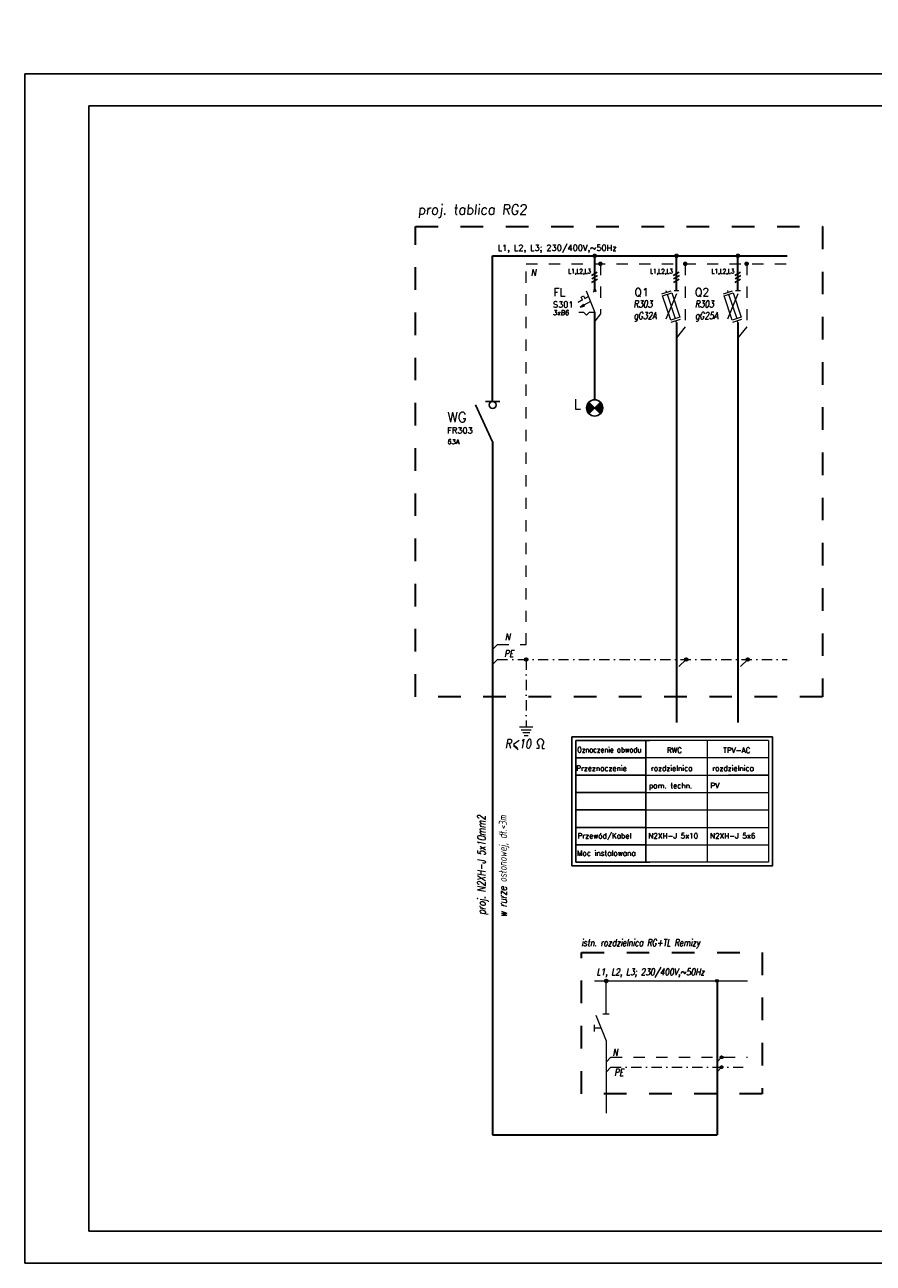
# Model space of a CAD drawing. Extents: x -631805 to -376315, y -40155 to 84873.
# Tile 149 of 256: x -539767 to -518577, y -39880 to -8954. Entities that reach past the tile are written whole.
import ezdxf
from ezdxf.enums import TextEntityAlignment as Align

# ---------------------------------------------------------------- set-up
doc = ezdxf.new("R2010")
doc.units = 0
doc.header["$MEASUREMENT"] = 0
doc.linetypes.add('DASHDOT', pattern=[25.4, 12.7, -6.35, 0, -6.35])
doc.linetypes.add('Dashed', pattern=[564.444447, 282.222223, -282.222223])
for name, color, linetype, lineweight in [('$ IE INSTALACJA ELEKTRYCZNA', 1, 'Continuous', 30), ('$ IE_APARATY ELEKTRYCZNE', 7, 'Continuous', 0), ('$ IE_OPISY', 7, 'Continuous', 25), ('$ IE_SCHEMAT', 7, 'Continuous', 0)]:
    doc.layers.add(name, color=color, linetype=linetype, lineweight=lineweight)
doc.layers.add('$ IE Tabela', color=7, linetype='Continuous')
doc.styles.add('R', font='romans.shx', dxfattribs={"width": 0.85})
doc.styles.add('ROMANS', font='romans.shx', dxfattribs={"width": 0.85})

# ---------------------------------------------------------------- blocks, each defined once
blk = doc.blocks.new('lampka sygnalizacyjna')
at = {"layer": '$ IE_APARATY ELEKTRYCZNE', "linetype": 'Continuous', "lineweight": 25}
for points in [[(5543993.8, 5925075.6), (5543979.5, 5925089.9, 0.198912), (5543973.5, 5925075.6, 0.198912), (5543979.5, 5925061.2)], [(5544008.2, 5925061.2, 0.198912), (5544014.1, 5925075.6, 0.198912), (5544008.2, 5925089.9), (5543993.8, 5925075.6)]]:
    blk.add_hatch(color=1, dxfattribs=at).paths.add_polyline_path(points)
at = {"layer": '$ IE_APARATY ELEKTRYCZNE', "color": 1, "linetype": 'Continuous', "lineweight": 25}
for p, q in [((5544008.2, 5925061.2), (5543979.5, 5925089.9)), ((5543979.5, 5925061.2), (5544008.2, 5925089.9))]:
    blk.add_line(p, q, dxfattribs=at)
blk.add_circle((5543993.8, 5925075.6), 20.3, dxfattribs=at)
blk = doc.blocks.new('rozłącznik izolacyjny')
at = {"layer": '$ IE_APARATY ELEKTRYCZNE', "color": 7, "linetype": 'Continuous', "lineweight": 25}
for p, q in [((5543820.7, 5925083), (5543863.7, 5924991)), ((5543845.9, 5925091.8), (5543881.5, 5925091.8))]:
    blk.add_line(p, q, dxfattribs=at)
blk.add_circle((5543863.7, 5925083), 8.84, dxfattribs=at)
blk = doc.blocks.new('a3eee')
at = {"layer": '$ IE Tabela'}
for p, q in [((19730.8, 4176.8), (19730.8, 1206.8)), ((23930.8, 4176.8), (19730.8, 4176.8)), ((23930.8, 1206.8), (23930.8, 4176.8)), ((19890.8, 4096.8), (19890.8, 1286.8)), ((23840.8, 4096.8), (19890.8, 4096.8)), ((23840.8, 1286.8), (23840.8, 4096.8)), ((19890.8, 1286.8), (23840.8, 1286.8)), ((19730.8, 1206.8), (23930.8, 1206.8))]:
    blk.add_line(p, q, dxfattribs=at)
at = {"layer": '$ IE Tabela', "style": 'ROMANS', "width": 0.6168}
blk.add_text('A3', height=100, dxfattribs=at).set_placement((23941.8, 4197.5))
blk = doc.blocks.new('wyłącznik nadprądowy')
at = {"layer": '$ IE_APARATY ELEKTRYCZNE'}
h = blk.add_hatch(color=256, dxfattribs=at)
h.paths.add_polyline_path([(5544320.5, 5925082.2), (5544319.3, 5925084.4), (5544311.5, 5925077.3)])
h.paths.add_polyline_path([(5544320.5, 5925082.2), (5544311.5, 5925077.3), (5544321.7, 5925079.9)])
for p, q in [((5544313.8, 5925101.8), (5544319.9, 5925105.1)), ((5544313.8, 5925101.8), (5544319.9, 5925105.1)), ((5544313.8, 5925101.8), (5544319.9, 5925105.1)), ((5544319.9, 5925105.1), (5544323.2, 5925098.9)), ((5544319.9, 5925105.1), (5544323.2, 5925098.9)), ((5544319.9, 5925105.1), (5544323.2, 5925098.9)), ((5544331.9, 5925103.6), (5544323.2, 5925098.9)), ((5544323.2, 5925098.9), (5544331.9, 5925103.6)), ((5544326.1, 5925118.2), (5544347.7, 5925063.6)), ((5544317, 5925095.7), (5544306.2, 5925089.9)), ((5544306.2, 5925089.9), (5544317, 5925095.7)), ((5544336.9, 5925090.9), (5544311.5, 5925077.3)), ((5544336.9, 5925090.9), (5544311.5, 5925077.3)), ((5544311.5, 5925077.3), (5544319.3, 5925084.4)), ((5544311.5, 5925077.3), (5544321.7, 5925079.9)), ((5544317, 5925095.7), (5544313.8, 5925101.8)), ((5544317, 5925095.7), (5544313.8, 5925101.8)), ((5544317, 5925095.7), (5544313.8, 5925101.8)), ((5544319.3, 5925084.4), (5544321.7, 5925079.9)), ((5544320.7, 5925063.6), (5544308.1, 5925063.6)), ((5544320.7, 5925063.6), (5544308.1, 5925063.6)), ((5544327.1, 5925056.9), (5544320.7, 5925063.6)), ((5544327.1, 5925056.9), (5544320.7, 5925063.6)), ((5544327.1, 5925056.9), (5544333.5, 5925063.6)), ((5544333.5, 5925063.6), (5544327.1, 5925056.9)), ((5544347.7, 5925063.6), (5544333.5, 5925063.6)), ((5544347.7, 5925063.6), (5544333.5, 5925063.6))]:
    blk.add_line(p, q, dxfattribs=at)
for points in [[(5544344.2, 5925115.7), (5544351, 5925120.7)], [(5544351.1, 5925115.7), (5544344.3, 5925120.7)]]:
    blk.add_lwpolyline(points, dxfattribs=at)

msp = doc.modelspace()

# ---------------------------------------------------------------- hatches: boundary and pattern name
at = {"layer": '$ IE INSTALACJA ELEKTRYCZNA', "linetype": 'Continuous'}
h = msp.add_hatch(color=7, dxfattribs=at)
edge = h.paths.add_edge_path()
edge.add_arc((-525250, -32832), 35.3, 0, 360)
at = {"layer": '$ IE INSTALACJA ELEKTRYCZNA', "linetype": 'Continuous', "lineweight": 0}
h = msp.add_hatch(color=7, dxfattribs=at)
edge = h.paths.add_edge_path()
edge.add_arc((-522479, -32832), 35.3, 0, 360)
at = {"layer": '$ IE INSTALACJA ELEKTRYCZNA', "linetype": 'Continuous', "lineweight": 0, "ltscale": 3}
h = msp.add_hatch(color=7, dxfattribs=at)
edge = h.paths.add_edge_path()
edge.add_arc((-522479, -32832), 35.3, 180, 540)
h = msp.add_hatch(color=7, dxfattribs=at)
edge = h.paths.add_edge_path()
edge.add_arc((-522479, -32832), 35.3, 180, 540)
at = {"layer": '$ IE INSTALACJA ELEKTRYCZNA', "linetype": 'Dashed', "lineweight": 0, "ltscale": 100}
for points in [[(-522331, -34737, 1), (-522397, -34737, 1)], [(-522331, -34984, 1), (-522397, -34984, 1)]]:
    msp.add_hatch(color=7, dxfattribs=at).paths.add_polyline_path(points)

# ---------------------------------------------------------------- linework, layer by layer
at = {"layer": '$ IE INSTALACJA ELEKTRYCZNA', "color": 7, "linetype": 'Continuous', "lineweight": 0}
for p, q in [((-523854, -15673), (-523623, -15597)), ((-523854, -15673), (-523623, -15597)), ((-523754, -15587), (-523739, -15635)), ((-523754, -15587), (-523739, -15635)), ((-523491, -15670), (-523753, -16305)), ((-523491, -15670), (-523753, -16305)), ((-523723, -15683), (-523521, -16292)), ((-523723, -15683), (-523521, -16292)), ((-523490, -15595), (-523550, -15595)), ((-523490, -15595), (-523550, -15595)), ((-523429, -15595), (-523490, -15595)), ((-523429, -15595), (-523490, -15595)), ((-522320, -15673), (-522090, -15597)), ((-522320, -15673), (-522090, -15597)), ((-522221, -15587), (-522205, -15635)), ((-522221, -15587), (-522205, -15635)), ((-521958, -15670), (-522219, -16305)), ((-521958, -15670), (-522219, -16305)), ((-522189, -15683), (-521987, -16292)), ((-522189, -15683), (-521987, -16292)), ((-521956, -15595), (-522016, -15595)), ((-521956, -15595), (-522016, -15595)), ((-521895, -15595), (-521956, -15595)), ((-521895, -15595), (-521956, -15595)), ((-523620, -16378), (-523390, -16302)), ((-523620, -16378), (-523390, -16302)), ((-523490, -16388), (-523505, -16340)), ((-523490, -16388), (-523505, -16340)), ((-522087, -16378), (-521857, -16302)), ((-522087, -16378), (-521857, -16302)), ((-521956, -16388), (-521972, -16340)), ((-521956, -16388), (-521972, -16340)), ((-525540, -32832), (-521714, -32832))]:
    msp.add_line(p, q, dxfattribs=at)
at = {"layer": '$ IE INSTALACJA ELEKTRYCZNA', "color": 7, "linetype": 'DASHDOT', "lineweight": 0, "ltscale": 20}
for p, q in [((-527962, -24432), (-528083, -24554)), ((-527962, -24804), (-528083, -24926)), ((-523251, -24802), (-523494, -25045)), ((-521713, -24802), (-521956, -25045)), ((-525128, -34987), (-525250, -35109)), ((-525128, -34987), (-521714, -34987))]:
    msp.add_line(p, q, dxfattribs=at)
at = {"layer": '$ IE INSTALACJA ELEKTRYCZNA', "color": 7, "lineweight": 0}
for p, q in [((-525250, -33654), (-525250, -32832)), ((-525504, -33686), (-525250, -34330)), ((-525329, -33654), (-525170, -33654)), ((-525543, -33925), (-525543, -34092)), ((-525377, -34008), (-525543, -34008)), ((-525250, -34330), (-525250, -36129))]:
    msp.add_line(p, q, dxfattribs=at)
at = {"layer": '$ IE INSTALACJA ELEKTRYCZNA', "linetype": 'Continuous'}
for p, q in [((-522479, -32832), (-522479, -33180)), ((-522479, -33180), (-522479, -36676))]:
    msp.add_line(p, q, dxfattribs=at)
at = {"layer": '$ IE INSTALACJA ELEKTRYCZNA', "color": 7, "linetype": 'Dashed', "lineweight": 0}
for q in [(-525250, -34858), (-521714, -34737)]:
    msp.add_line((-525128, -34737), q, dxfattribs=at)
at = {"layer": '$ IE INSTALACJA ELEKTRYCZNA', "color": 7, "linetype": 'Continuous', "lineweight": 0, "ltscale": 100}
for p, q in [((-522477, -34851), (-522364, -34737)), ((-522477, -35098), (-522364, -34984))]:
    msp.add_line(p, q, dxfattribs=at)
at = {"layer": '$ IE INSTALACJA ELEKTRYCZNA', "color": 7, "linetype": 'Dashed', "lineweight": 0}
for points in [[(-527962, -24432), (-527244, -24432), (-527244, -24432), (-527244, -14923)], [(-527244, -14923), (-520726, -14923)]]:
    msp.add_lwpolyline(points, dxfattribs=at)
at = {"layer": '$ IE INSTALACJA ELEKTRYCZNA', "color": 7, "linetype": 'Continuous', "lineweight": 0}
for points in [[(-523838, -15721), (-523608, -15645), (-523406, -16254), (-523636, -16330)], [(-523838, -15721), (-523608, -15645), (-523406, -16254), (-523636, -16330)], [(-522304, -15721), (-522074, -15645), (-521872, -16254), (-522103, -16330)], [(-522304, -15721), (-522074, -15645), (-521872, -16254), (-522103, -16330)]]:
    msp.add_lwpolyline(points, close=True, dxfattribs=at)
at = {"layer": '$ IE INSTALACJA ELEKTRYCZNA', "color": 7, "linetype": 'DASHDOT', "lineweight": 0, "ltscale": 20}
for points in [[(-527962, -24804), (-520726, -24804)], [(-527244, -24804), (-527244, -26485)]]:
    msp.add_lwpolyline(points, dxfattribs=at)
at = {"layer": '$ IE INSTALACJA ELEKTRYCZNA', "linetype": 'Continuous'}
msp.add_lwpolyline([(-528083, -36676), (-522479, -36676)], dxfattribs=at)
at = {"layer": '$ IE INSTALACJA ELEKTRYCZNA', "color": 7, "linetype": 'Continuous'}
msp.add_circle((-525250, -32832), 35.3, dxfattribs=at)
at = {"layer": '$ IE INSTALACJA ELEKTRYCZNA', "color": 7, "linetype": 'Continuous', "lineweight": 0}
msp.add_circle((-522479, -32832), 35.3, dxfattribs=at)
at = {"layer": '$ IE INSTALACJA ELEKTRYCZNA', "color": 7, "linetype": 'Continuous', "lineweight": 0, "ltscale": 3}
msp.add_circle((-522479, -32832), 35.3, dxfattribs=at)
msp.add_circle((-522479, -32832), 35.3, dxfattribs=at)
at = {"layer": '$ IE INSTALACJA ELEKTRYCZNA', "color": 7, "linetype": 'Dashed', "lineweight": 0, "ltscale": 100}
for centre in [(-522364, -34737), (-522364, -34984)]:
    msp.add_circle(centre, 33.1, dxfattribs=at)
at = {"layer": '$ IE_OPISY', "color": 7}
for p, q in [((-526101, -29955), (-526101, -26735)), ((-526101, -26735), (-521089, -26735)), ((-526007, -26830), (-526007, -27263)), ((-526007, -27263), (-526007, -27696)), ((-526007, -27696), (-526007, -28129)), ((-526007, -28129), (-526007, -28562)), ((-526007, -28562), (-526007, -28995)), ((-526007, -28995), (-526007, -29861))]:
    msp.add_line(p, q, dxfattribs=at)
at = {"layer": '$ IE_OPISY', "color": 7, "linetype": 'Continuous', "ltscale": 3}
for p, q in [((-526007, -26830), (-524257, -26830)), ((-525632, -26830), (-524157, -26830)), ((-526007, -27696), (-524257, -27696)), ((-525262, -27696), (-524257, -27696)), ((-522195, -27696), (-521189, -27696)), ((-526007, -28129), (-524257, -28129)), ((-526007, -28562), (-524257, -28562)), ((-526007, -28995), (-524257, -28995)), ((-526007, -29861), (-524257, -29861)), ((-525632, -29861), (-524157, -29861))]:
    msp.add_line(p, q, dxfattribs=at)
at = {"layer": '$ IE_OPISY', "color": 7, "linetype": 'Continuous'}
for p, q in [((-524257, -27263), (-526007, -27263)), ((-526007, -29428), (-524257, -29428))]:
    msp.add_line(p, q, dxfattribs=at)
at = {"layer": '$ IE_OPISY', "lineweight": 0, "ltscale": 50}
for points in [[(-527408, -26485), (-527080, -26485)], [(-527369, -26557), (-527119, -26557)], [(-527330, -26630), (-527157, -26630)], [(-527291, -26702), (-527196, -26702)], [(-527562, -26948), (-527442, -27052)], [(-526931, -27023), (-526986, -27023)], [(-526931, -26944), (-526931, -27023)], [(-526843, -26944), (-526843, -27023)], [(-526843, -27023), (-526789, -27023)]]:
    msp.add_lwpolyline(points, dxfattribs=at)
at = {"layer": '$ IE_OPISY', "color": 7}
msp.add_lwpolyline([(-526101, -29955), (-521089, -29955), (-521089, -26735)], dxfattribs=at)
at = {"layer": '$ IE_OPISY', "color": 7, "linetype": 'Continuous', "ltscale": 3}
msp.add_lwpolyline([(-524257, -26830), (-524257, -29861)], dxfattribs=at)
at = {"layer": '$ IE_OPISY', "lineweight": 0, "ltscale": 50}
msp.add_arc((-526887, -26873), 83.9, 301.7522, 238.2478, dxfattribs=at)
at = {"layer": '$ IE_SCHEMAT', "color": 7, "linetype": 'Continuous', "lineweight": 25}
for p, q in [((-525615, -15217), (-525469, -15133)), ((-523571, -15217), (-523425, -15133)), ((-522037, -15217), (-521891, -15133)), ((-525612, -15392), (-525467, -15308)), ((-525607, -15301), (-525461, -15217)), ((-523568, -15392), (-523422, -15308)), ((-523563, -15301), (-523417, -15217)), ((-522034, -15392), (-521889, -15308)), ((-522029, -15301), (-521883, -15217))]:
    msp.add_line(p, q, dxfattribs=at)
at = {"layer": '$ IE_SCHEMAT', "color": 7, "linetype": 'Dashed'}
for p, q in [((-525392, -14923), (-525392, -16175)), ((-523272, -14923), (-523272, -16497)), ((-521738, -14923), (-521738, -16497)), ((-523272, -16498), (-523272, -16497)), ((-521739, -16498), (-521738, -16497))]:
    msp.add_line(p, q, dxfattribs=at)
at = {"layer": '$ IE_SCHEMAT', "color": 7, "linetype": 'Dashed', "ltscale": 50}
for p, q in [((-525392, -16175), (-525534, -16353)), ((-523272, -16497), (-523490, -16769)), ((-521738, -16497), (-521956, -16769))]:
    msp.add_line(p, q, dxfattribs=at)
at = {"layer": '$ IE_SCHEMAT', "color": 7, "linetype": 'Continuous'}
for p, q in [((-522723, -26830), (-524257, -26830)), ((-521189, -26830), (-522723, -26830)), ((-522723, -27263), (-524257, -27263)), ((-521189, -27263), (-522723, -27263)), ((-524257, -29428), (-522723, -29428)), ((-522723, -29428), (-521189, -29428)), ((-522723, -29861), (-524257, -29861)), ((-521189, -29861), (-522723, -29861))]:
    msp.add_line(p, q, dxfattribs=at)
at = {"layer": '$ IE_SCHEMAT', "color": 7, "linetype": 'Continuous', "ltscale": 3}
for p, q in [((-524257, -27696), (-522723, -27696)), ((-524257, -27696), (-522723, -27696)), ((-522723, -27696), (-521189, -27696)), ((-524257, -28129), (-522723, -28129)), ((-522723, -28129), (-521189, -28129)), ((-524257, -28562), (-522723, -28562)), ((-522723, -28562), (-521189, -28562)), ((-524257, -28995), (-522723, -28995)), ((-522723, -28995), (-521189, -28995))]:
    msp.add_line(p, q, dxfattribs=at)
at = {"layer": '$ IE_SCHEMAT', "color": 3, "linetype": 'Dashed', "lineweight": 30, "ltscale": 2}
for points in [[(-530011, -13991), (-519848, -13991), (-519848, -25735), (-530011, -25735)], [(-525863, -32118), (-521353, -32118), (-521353, -35646), (-525863, -35646)]]:
    msp.add_lwpolyline(points, close=True, dxfattribs=at)
at = {"layer": '$ IE_SCHEMAT', "color": 1, "linetype": 'Continuous', "lineweight": 30}
for points in [[(-528082, -14723), (-520726, -14723)], [(-528082, -18360), (-528082, -14723)], [(-525534, -15595), (-525534, -14723)], [(-523490, -15595), (-523490, -14723)], [(-521956, -15595), (-521956, -14723)], [(-525534, -18319), (-525534, -16141)], [(-523490, -16388), (-523490, -26375)], [(-521956, -16388), (-521956, -26375)], [(-528083, -19368), (-528083, -36676)]]:
    msp.add_lwpolyline(points, dxfattribs=at)
at = {"layer": '$ IE_SCHEMAT', "color": 7, "linetype": 'Continuous', "flags": 128}
for points, const_width in [([(-525562, -14723, 1), (-525506, -14723, 1)], 56.9), ([(-523518, -14723, 1), (-523461, -14723, 1)], 56.9), ([(-521984, -14723, 1), (-521927, -14723, 1)], 56.9), ([(-525420, -14923, 1), (-525363, -14923, 1)], 56.9), ([(-523300, -14923, 1), (-523244, -14923, 1)], 56.9), ([(-521767, -14923, 1), (-521710, -14923, 1)], 56.9), ([(-527269, -24804, 1), (-527218, -24804, 1)], 51.3), ([(-523275, -24804, 1), (-523224, -24804, 1)], 51.3), ([(-521738, -24804, 1), (-521686, -24804, 1)], 51.3)]:
    msp.add_lwpolyline(points, format="xyb", close=True, dxfattribs=dict(at, const_width=const_width))
at = {"layer": '$ IE_SCHEMAT', "color": 7, "linetype": 'Continuous', "ltscale": 3}
for points in [[(-522723, -26830), (-522723, -29861)], [(-521189, -26830), (-521189, -29861)]]:
    msp.add_lwpolyline(points, dxfattribs=at)
at = {"layer": '$ IE_SCHEMAT', "color": 7}
for centre in [(-525534, -14723), (-523490, -14723), (-521956, -14723), (-527244, -24804), (-523250, -24804), (-521712, -24804)]:
    msp.add_circle(centre, 42.5, dxfattribs=at)

# ---------------------------------------------------------------- block references
at = {"layer": '$ IE Tabela', "transparency": 33554687, "xscale": 10, "yscale": 10, "zscale": 10}
msp.add_blockref('a3eee', (-737074, -51948), dxfattribs=at)
at = {"layer": '$ IE_APARATY ELEKTRYCZNE', "xscale": 10, "yscale": 10, "zscale": 10}
msp.add_blockref('wyłącznik nadprądowy', (-55969010, -59266777), dxfattribs=at)
at = {"layer": '$ IE_APARATY ELEKTRYCZNE', "linetype": 'Dashed', "lineweight": 30, "xscale": 10, "yscale": 10, "zscale": 10}
for name, p in [('rozłącznik izolacyjny', (-55966720, -59269278)), ('lampka sygnalizacyjna', (-55965472, -59269278))]:
    msp.add_blockref(name, p, dxfattribs=at)

# ---------------------------------------------------------------- texts
at = {"layer": '$ IE INSTALACJA ELEKTRYCZNA', "color": 7, "linetype": 'Dashed', "lineweight": 0, "style": 'ROMANS', "oblique": 10, "width": 0.8}
msp.add_text('N', height=170, dxfattribs=at).set_placement((-527128, -15226))
at = {"layer": '$ IE INSTALACJA ELEKTRYCZNA', "color": 7, "linetype": 'DASHDOT', "lineweight": 0, "ltscale": 20, "style": 'ROMANS', "oblique": 10, "width": 0.8}
msp.add_attdef('PE', text='3', height=170, dxfattribs=at).set_placement((-524810, -35199), align=Align.RIGHT)
at = {"layer": '$ IE_OPISY', "color": 7, "lineweight": -2, "style": 'ROMANS', "oblique": 10, "width": 0.8}
for s, p in [('R303', (-524564, -16011)), ('R303', (-523030, -16011)), ('gG32A', (-524560, -16304)), ('gG25A', (-523027, -16304)), ('istn. rozdzielnica RG+TL Remizy', (-525868, -31960)), ('L1, L2, L3; 230/400V,~50Hz', (-525486, -32690))]:
    msp.add_text(s, height=170.1, dxfattribs=at).set_placement(p)
at = {"layer": '$ IE_OPISY', "color": 7, "linetype": 'Continuous', "lineweight": 25, "style": 'ROMANS'}
for s, p in [('L', (-526056, -18551)), ('WG', (-529212, -18879))]:
    msp.add_text(s, height=250, dxfattribs=at).set_placement(p)
at = {"layer": '$ IE_OPISY', "color": 7, "style": 'ROMANS', "oblique": 10, "width": 0.8}
for s, height, p in [('N', 170, (-527774, -24322)), ('PE', 170.1, (-527791, -24741))]:
    msp.add_text(s, height=height, dxfattribs=at).set_placement(p)
at = {"layer": '$ IE_OPISY', "lineweight": 0, "ltscale": 50, "style": 'ROMANS', "oblique": 10, "width": 0.8}
msp.add_text('R<10', height=225.6, dxfattribs=at).set_placement((-527775, -27022))
at = {"layer": '$ IE_OPISY', "color": 7, "linetype": 'Continuous', "ltscale": 3, "style": 'ROMANS', "width": 0.8}
msp.add_text('Oznaczenie obwodu', height=136.42, dxfattribs=at).set_placement((-525970, -27127))
at = {"layer": '$ IE_OPISY', "color": 7, "linetype": 'Continuous', "ltscale": 3, "style": 'ROMANS'}
for s, p in [('Przeznaczenie', (-525995, -27587)), ('Przewód/Kabel', (-525962, -29274)), ('Moc instalowana', (-525976, -29706))]:
    msp.add_text(s, height=132.67, dxfattribs=at).set_placement(p)
at = {"layer": '$ IE_OPISY', "color": 7, "lineweight": -2, "style": 'ROMANS', "oblique": 10, "width": 0.75}
for s, p in [('proj. N2XH-J 5x10mm2', (-528263, -28694)), ('w rurze osłonowej, dł.<3m', (-527729, -28694))]:
    msp.add_text(s, height=200, rotation=90, dxfattribs=at).set_placement(p, align=Align.RIGHT)
at = {"layer": '$ IE_OPISY', "lineweight": -2, "insert": (-529952, -13443), "char_height": 250, "attachment_point": 1, "style": 'R'}
msp.add_mtext_dynamic_manual_height_columns('\\Q6;\\W0.95;proj. tablica RG2', width=19698.09, gutter_width=40, heights=[0], dxfattribs=at)
at = {"layer": '$ IE_OPISY', "color": 7, "lineweight": -2, "style": 'ROMANS', "oblique": 10, "width": 0.8}
msp.add_attdef('N', text='3', height=170, dxfattribs=at).set_placement((-524959, -34698), align=Align.RIGHT)
at = {"layer": '$ IE_SCHEMAT', "color": 7, "linetype": 'Continuous', "lineweight": 25, "style": 'ROMANS'}
for s, height, p in [('L1, L2, L3; 230/400V,~50Hz', 150, (-527955, -14600)), ('FL', 200, (-526564, -15733)), ('Q1', 200, (-524542, -15733)), ('Q2', 200, (-523031, -15733)), ('S301', 150, (-526576, -16014)), ('FR303', 150, (-529215, -19160))]:
    msp.add_text(s, height=height, dxfattribs=at).set_placement(p)
at = {"layer": '$ IE_SCHEMAT', "color": 7, "linetype": 'Continuous', "lineweight": 25, "style": 'ROMANS', "width": 0.8}
for p in [(-526193, -15166), (-524149, -15166), (-522615, -15166)]:
    msp.add_text('L1,L2,L3', height=113.7, dxfattribs=at).set_placement(p)
at = {"layer": '$ IE_SCHEMAT', "color": 7, "linetype": 'Dashed', "lineweight": 25, "ltscale": 50, "style": 'ROMANS', "oblique": 5}
for s, p in [('3xB6', (-526575, -16205)), ('63A', (-529215, -19427))]:
    msp.add_text(s, height=120, dxfattribs=at).set_placement(p)
at = {"layer": '$ IE_SCHEMAT', "color": 7, "linetype": 'Continuous', "lineweight": 25, "ltscale": 3, "style": 'ROMANS'}
for s, height, p in [('RWC', 132.7, (-523730, -27137)), ('TPV-AC', 132.7, (-522325, -27137)), ('rozdzielnica', 132.67, (-524131, -27587)), ('rozdzielnica', 132.67, (-522597, -27587)), ('pom. techn.', 132.67, (-524178, -28020)), ('PV', 132.7, (-522645, -28020)), ('N2XH-J 5x10', 132.67, (-524194, -29274)), ('N2XH-J 5x6', 132.7, (-522653, -29274))]:
    msp.add_text(s, height=height, dxfattribs=at).set_placement(p)

doc.saveas('drawing.dxf')
